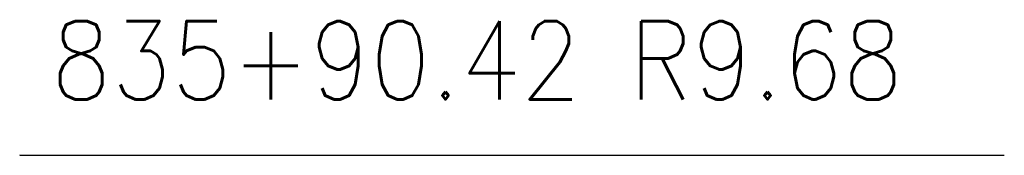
# Model space of a CAD drawing. Extents: x 167754 to 212748, y 396132 to 454338.
# Tile 135 of 150: x 170225.59 to 170243.26, y 442247.58 to 442250.01. Entities that reach past the tile are written whole.
import ezdxf
from ezdxf.enums import TextEntityAlignment as Align

# ---------------------------------------------------------------- set-up
doc = ezdxf.new("R2010")
doc.units = 0
doc.header["$MEASUREMENT"] = 0
doc.layers.add('SC_SCRATCH-6', color=6, linetype='CONTINUOUS')
doc.styles.add('romans', font='romans.shx', dxfattribs={"width": 0.75, "oblique": 22.5})
doc.styles.get("Standard").update_dxf_attribs({"font": 'romans.shx', "width": 0.9})
doc.dimstyles.new('4P', dxfattribs={"dimscale": 4, "dimtxt": 0.14, "dimasz": 0.14, "dimexe": 0.05, "dimexo": 0.05, "dimgap": 0.05, "dimtad": 1, "dimzin": 0, "dimdsep": 46, "dimtxsty": 'romans', "dimcen": 0, "dimdle": 0.1, "dimclrd": 1, "dimclre": 1, "dimclrt": 7, "dimaunit": 1, "dimadec": 4, "dimazin": 0, "dimtfac": 1, "dimtmove": 0, "dimatfit": 2, "dimfxl": 1, "dimtvp": 1, "dimtolj": 1, "dimtzin": 0, "dimarcsym": 0})

msp = doc.modelspace()

# ---------------------------------------------------------------- texts
at = {"layer": 'SC_SCRATCH-6', "width": 0.9}
msp.add_text('835+90.42 R9.68', height=1.4, dxfattribs=at).set_placement((170226.155, 442249.282), align=Align.MIDDLE_LEFT)

# ---------------------------------------------------------------- leaders
at = {"layer": 'SC_SCRATCH-6', "has_arrowhead": 0}
msp.add_leader([(170225.591, 442247.591), (170225.595, 442247.582), (170243.255, 442247.582)], dimstyle='4P', override={"dimscale": 20, "dimasz": 0.1}, dxfattribs=at)

doc.saveas('drawing.dxf')
